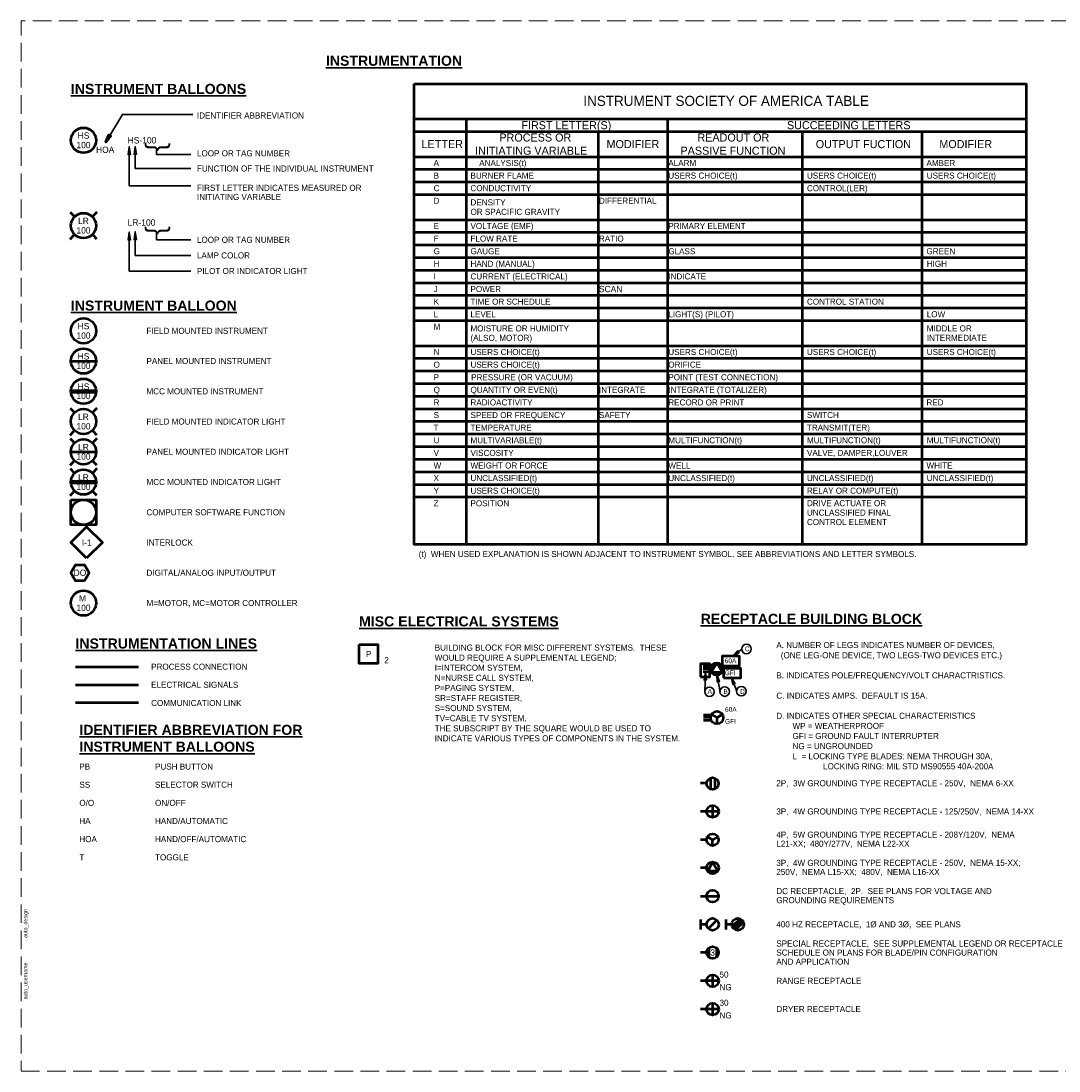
# Paper-space layout 'Layout1' of a CAD drawing. Header units: inches. Extents: x 1.3 to 32.4, y 0.7 to 21.2.
# Tile 1 of 2: x 1.3 to 21.5, y 0.8 to 21.2. Entities that reach past the tile are written whole.
import ezdxf
from ezdxf.enums import TextEntityAlignment as Align

# ---------------------------------------------------------------- set-up
doc = ezdxf.new("R2010")
doc.units = ezdxf.units.IN
doc.header["$MEASUREMENT"] = 0
doc.linetypes.add('DGN Style 3', pattern=[0.509674, 0.364053, -0.145621])
for name, color, linetype, lineweight in [('E-DIAG-GRPH', 73, 'Continuous', 50), ('E-DIAG-IDEN', 2, 'Continuous', 35), ('G-Anno-Text', 53, 'Continuous', 35)]:
    doc.layers.add(name, color=color, linetype=linetype, lineweight=lineweight)
doc.layers.add('G-Anno-Nplt', color=5, linetype='Continuous', lineweight=25, plot=False)
doc.styles.add('Style-Arial', font='ARIAL.TTF')
doc.styles.add('Style-WORKING', font='WORKING.shx')
doc.styles.add('Text', font='txt', dxfattribs={"height": 0.125})
doc.styles.add('Title', font='txt', dxfattribs={"height": 0.25})

# ---------------------------------------------------------------- blocks, each defined once
blk = doc.blocks.new('coeSheet')
at = {"layer": 'G-Anno-Nplt', "color": 7, "linetype": 'DGN Style 3', "lineweight": 18, "flags": 128}
blk.add_lwpolyline([(-0.2, 0), (30.875, 0), (30.875, 20.5), (-0.2, 20.5)], close=True, dxfattribs=at)
at = {"layer": 'G-Anno-Text', "color": 1, "linetype": 'Continuous', "lineweight": 25, "style": 'Style-WORKING'}
for tag, p in [('14_appr', (29.227, 18.65)), ('13_appr', (29.43, 18.65)), ('12_appr', (29.633, 18.65)), ('11_appr', (29.836, 18.65)), ('10_appr', (30.039, 18.65)), ('09_appr', (30.242, 18.65)), ('08_appr', (30.445, 18.65)), ('14_date', (29.227, 18.1)), ('13_date', (29.43, 18.1)), ('12_date', (29.633, 18.1)), ('11_date', (29.836, 18.1)), ('10_date', (30.039, 18.1)), ('09_date', (30.242, 18.1)), ('08_date', (30.445, 18.1)), ('14_mark', (29.227, 15.1)), ('13_mark', (29.43, 15.1)), ('12_mark', (29.633, 15.1)), ('11_mark', (29.836, 15.1)), ('10_mark', (30.039, 15.1)), ('09_mark', (30.242, 15.1)), ('08_mark', (30.445, 15.1)), ('07_appr', (29.227, 14.7)), ('06_appr', (29.43, 14.7)), ('05_appr', (29.633, 14.7)), ('04_appr', (29.836, 14.7)), ('03_appr', (30.039, 14.7)), ('02_appr', (30.242, 14.7)), ('01_appr', (30.445, 14.7)), ('07_date', (29.227, 14.15)), ('06_date', (29.43, 14.15)), ('05_date', (29.633, 14.15)), ('04_date', (29.836, 14.15)), ('03_date', (30.039, 14.15)), ('02_date', (30.242, 14.15)), ('01_date', (30.445, 14.15)), ('07_mark', (29.227, 11.15)), ('06_mark', (29.43, 11.15)), ('05_mark', (29.633, 11.15)), ('04_mark', (29.836, 11.15)), ('03_mark', (30.039, 11.15)), ('02_mark', (30.242, 11.15)), ('01_mark', (30.445, 11.15))]:
    blk.add_attdef(tag, text='', height=0.075, rotation=90, dxfattribs=at).set_placement(p, align=Align.MIDDLE_CENTER)
for tag, p in [('14_desc', (29.227, 15.35)), ('13_desc', (29.43, 15.35)), ('12_desc', (29.633, 15.35)), ('11_desc', (29.836, 15.35)), ('10_desc', (30.039, 15.35)), ('09_desc', (30.242, 15.35)), ('08_desc', (30.445, 15.35)), ('07_desc', (29.227, 11.4)), ('06_desc', (29.43, 11.4)), ('05_desc', (29.633, 11.4)), ('04_desc', (29.836, 11.4)), ('03_desc', (30.039, 11.4)), ('02_desc', (30.242, 11.4)), ('01_desc', (30.445, 11.4))]:
    blk.add_attdef(tag, text='', height=0.075, rotation=90, dxfattribs=at).set_placement(p, align=Align.MIDDLE_LEFT)
at = {"layer": 'G-Anno-Text', "color": 1, "linetype": 'Continuous', "lineweight": 25, "style": 'Style-WORKING', "flags": 2}
for tag, p in [('plot_sytime', (30.595, 9.575)), ('plot_scale', (30.595, 8.275)), ('plot_short_design', (30.27, 7.675)), ('plot_design', (-0.15, 2.6)), ('plot_username', (-0.15, 1.4))]:
    blk.add_attdef(tag, text='', height=0.075, rotation=90, dxfattribs=at).set_placement(p, align=Align.TOP_LEFT)
at = {"layer": 'G-Anno-Text', "color": 1, "linetype": 'Continuous', "lineweight": 25, "style": 'Style-WORKING'}
for tag, p in [('issue_date', (29.295, 9.275)), ('file_num', (30.27, 9.275)), ('checked_by', (29.62, 8.454)), ('submitted_by_name', (29.945, 7.675)), ('designed_by_name', (29.295, 7.675)), ('drawn_by', (29.62, 7.675)), ('sheet_size', (30.595, 7.675))]:
    blk.add_attdef(tag, text='', height=0.075, rotation=90, dxfattribs=at).set_placement(p, align=Align.TOP_LEFT)
at = {"layer": 'G-Anno-Text', "color": 6, "linetype": 'Continuous', "lineweight": 35, "style": 'Style-Arial'}
for tag, p in [('sheet_title_1', (30.1, 3.147)), ('sheet_title_2', (30.3, 3.147)), ('sheet_title_3', (30.5, 3.147))]:
    blk.add_attdef(tag, text='', height=0.12, rotation=90, dxfattribs=at).set_placement(p, align=Align.TOP_CENTER)
at = {"layer": 'G-Anno-Text', "linetype": 'Continuous', "lineweight": 50, "style": 'Style-Arial'}
blk.add_attdef('sheet_id', text='', height=0.25, rotation=0, dxfattribs=at).set_placement((29.938, 0.375), align=Align.MIDDLE_CENTER)

psp = doc.layouts.get("Layout1")

# ---------------------------------------------------------------- linework, layer by layer
at = {"layer": 'E-DIAG-GRPH'}
for p, q in [((8.946, 19.339), (20.892, 19.339)), ((9.964, 19.339), (9.964, 11.029)), ((13.89, 19.339), (13.89, 11.029)), ((8.946, 19.093), (20.892, 19.093)), ((12.537, 19.093), (12.537, 11.029)), ((16.519, 19.093), (16.519, 11.029)), ((18.856, 19.093), (18.856, 11.029)), ((8.946, 18.601), (20.892, 18.601)), ((8.946, 18.355), (20.892, 18.355)), ((8.946, 18.109), (20.892, 18.109)), ((8.946, 17.863), (20.892, 17.863)), ((2.232, 17.518), (2.305, 17.444)), ((2.232, 17.518), (2.305, 17.444)), ((2.756, 17.518), (2.683, 17.444)), ((8.946, 17.371), (20.892, 17.371)), ((2.232, 16.993), (2.305, 17.066)), ((2.756, 16.993), (2.683, 17.066)), ((8.946, 17.125), (20.892, 17.125)), ((8.946, 16.879), (20.892, 16.879)), ((8.946, 16.632), (20.892, 16.632)), ((8.946, 16.386), (20.892, 16.386)), ((8.946, 16.14), (20.892, 16.14)), ((8.946, 15.894), (20.892, 15.894)), ((8.946, 15.648), (20.892, 15.648)), ((8.946, 15.402), (20.892, 15.402)), ((8.946, 14.91), (20.892, 14.91)), ((2.248, 14.611), (2.74, 14.611)), ((8.946, 14.664), (20.892, 14.664)), ((8.946, 14.418), (20.892, 14.418)), ((8.946, 14.172), (20.892, 14.172)), ((2.241, 14.039), (2.733, 14.039)), ((2.241, 14.003), (2.733, 14.003)), ((8.946, 13.926), (20.892, 13.926)), ((2.232, 13.692), (2.305, 13.618)), ((2.232, 13.692), (2.305, 13.618)), ((2.756, 13.692), (2.683, 13.618)), ((8.946, 13.68), (20.892, 13.68)), ((8.946, 13.434), (20.892, 13.434)), ((2.232, 13.167), (2.305, 13.241)), ((2.756, 13.167), (2.683, 13.241)), ((8.946, 13.188), (20.892, 13.188)), ((2.232, 13.102), (2.305, 13.028)), ((2.232, 13.102), (2.305, 13.028)), ((2.756, 13.102), (2.683, 13.028)), ((8.946, 12.942), (20.892, 12.942)), ((2.248, 12.839), (2.74, 12.839)), ((2.232, 12.577), (2.305, 12.651)), ((2.232, 12.511), (2.305, 12.437)), ((2.232, 12.511), (2.305, 12.437)), ((2.756, 12.577), (2.683, 12.651)), ((2.756, 12.511), (2.683, 12.437)), ((8.946, 12.695), (20.892, 12.695)), ((8.946, 12.449), (20.892, 12.449)), ((2.241, 12.267), (2.733, 12.267)), ((2.241, 12.232), (2.733, 12.232)), ((8.946, 12.203), (20.892, 12.203)), ((2.232, 11.986), (2.305, 12.06)), ((2.756, 11.986), (2.683, 12.06)), ((8.946, 11.957), (20.892, 11.957)), ((2.376, 10.323), (2.364, 10.323)), ((2.338, 8.644), (3.569, 8.644)), ((14.741, 8.648), (14.591, 8.648)), ((14.731, 8.599), (14.591, 8.599)), ((14.591, 8.55), (14.741, 8.55)), ((2.338, 8.29), (3.569, 8.29)), ((3.569, 7.935), (2.338, 7.935)), ((14.746, 7.699), (14.597, 7.699)), ((14.736, 7.65), (14.597, 7.65)), ((14.597, 7.6), (14.746, 7.6)), ((14.753, 7.711), (14.859, 7.65)), ((14.859, 7.65), (14.966, 7.711)), ((14.859, 7.65), (14.859, 7.527)), ((14.657, 6.369), (14.54, 6.369)), ((14.73, 6.462), (14.73, 6.258)), ((14.817, 6.462), (14.817, 6.258)), ((14.89, 5.817), (14.54, 5.817)), ((14.774, 5.934), (14.774, 5.701)), ((14.657, 5.266), (14.54, 5.266)), ((14.673, 5.325), (14.774, 5.266)), ((14.875, 5.325), (14.774, 5.266)), ((14.774, 5.15), (14.774, 5.266)), ((14.656, 4.715), (14.54, 4.715)), ((14.54, 4.164), (14.89, 4.164)), ((14.856, 3.695), (14.691, 3.53)), ((15.309, 3.722), (15.157, 3.569)), ((15.348, 3.695), (15.183, 3.53)), ((14.656, 3.613), (14.54, 3.613)), ((15.148, 3.613), (15.032, 3.613)), ((15.375, 3.657), (15.222, 3.504)), ((14.657, 3.062), (14.54, 3.062)), ((14.89, 2.51), (14.54, 2.51)), ((14.774, 2.627), (14.774, 2.394)), ((14.774, 2.076), (14.774, 1.842)), ((14.89, 1.959), (14.54, 1.959))]:
    psp.add_line(p, q, dxfattribs=at)
at = {"layer": 'E-DIAG-GRPH', "flags": 128}
for points in [[(3.028, 19.007), (2.929, 18.887), (2.989, 19.03), (2.99, 19.024), (2.992, 19.015), (2.996, 19.009), (3, 19.005), (3.006, 19.003), (3.014, 19.003), (3.023, 19.005), (3.028, 19.007), (2.932, 18.891), (2.988, 19.025), (2.989, 19.02), (2.991, 19.01), (2.997, 19.004), (3.005, 19.001), (3.013, 19.001), (3.019, 19.003), (3.024, 19.004), (2.936, 18.898), (2.987, 19.019), (2.987, 19.013), (2.989, 19.009), (2.992, 19.004), (2.997, 19), (3.002, 18.997), (3.008, 18.997), (3.013, 19), (3.019, 19.001), (2.941, 18.906), (2.985, 19.011), (2.988, 19.003), (2.994, 18.998), (3.002, 18.995), (3.015, 18.998), (2.946, 18.915), (2.985, 19.004), (2.988, 19), (2.992, 18.994), (3, 18.992), (3.009, 18.995), (2.952, 18.923), (2.985, 18.999), (2.988, 18.994), (2.993, 18.99), (3.003, 18.991), (2.958, 18.933), (2.985, 18.994), (2.987, 18.99), (2.991, 18.987), (2.999, 18.988), (2.965, 18.945), (2.985, 18.989), (2.99, 18.985), (2.995, 18.986), (2.97, 18.955), (2.985, 18.985), (2.99, 18.983), (2.976, 18.964), (2.986, 18.983), (2.988, 18.983), (2.984, 18.977)], [(14.774, 4.825), (14.679, 4.661), (14.869, 4.661), (14.774, 4.825)], [(14.54, 3.71), (14.54, 3.613), (14.54, 3.515)], [(15.032, 3.71), (15.032, 3.613), (15.032, 3.515)]]:
    psp.add_lwpolyline(points, dxfattribs=at)
psp.add_lwpolyline([(2.514, 10.323), (2.336, 10.323), (2.248, 10.477), (2.336, 10.631), (2.514, 10.631), (2.603, 10.477)], close=True, dxfattribs=at)
for points in [[(14.699, 2.971), (14.699, 3.151, 0.471866), (14.699, 2.971)], [(14.699, 3.151, 0.471866), (14.699, 2.971), (14.699, 3.151), (14.699, 2.971)], [(14.848, 2.971, 0.473227), (14.848, 3.152), (14.848, 2.971)]]:
    psp.add_lwpolyline(points, format="xyb", dxfattribs=at)
at = {"layer": 'E-DIAG-GRPH'}
for centre, radius in [((2.494, 18.921), 0.246), ((2.494, 17.255), 0.246), ((2.494, 15.201), 0.246), ((2.494, 14.611), 0.246), ((2.494, 14.02), 0.246), ((2.494, 13.43), 0.246), ((2.494, 12.839), 0.246), ((2.494, 12.249), 0.246), ((2.494, 11.658), 0.246), ((2.494, 9.886), 0.246), ((14.854, 8.599), 0.123), ((14.854, 8.599), 0.0923), ((14.859, 7.65), 0.123), ((14.774, 6.36), 0.117), ((14.774, 5.818), 0.118), ((14.774, 5.266), 0.117), ((14.774, 4.715), 0.118), ((14.773, 4.164), 0.118), ((14.774, 3.613), 0.118), ((15.266, 3.613), 0.118), ((14.774, 3.061), 0.117), ((14.774, 2.51), 0.118), ((14.774, 1.959), 0.118)]:
    psp.add_circle(centre, radius, dxfattribs=at)
for points in [[(8.946, 20.022), (20.892, 20.022), (20.892, 11.029), (8.946, 11.029)], [(2.248, 11.904), (2.74, 11.904), (2.74, 11.412), (2.248, 11.412)], [(2.555, 10.76), (2.248, 11.068), (2.555, 11.375), (2.863, 11.068)], [(7.873, 9.076), (8.242, 9.076), (8.242, 8.707), (7.873, 8.707)], [(14.957, 8.661), (15.296, 8.661), (15.296, 8.846), (14.957, 8.846)], [(14.54, 8.445), (14.722, 8.445), (14.722, 8.702), (14.54, 8.702)], [(14.854, 8.722), (14.747, 8.537), (14.961, 8.537)], [(14.985, 8.425), (15.324, 8.425), (15.324, 8.609), (14.985, 8.609)]]:
    psp.add_3dface(points, dxfattribs=at)
at = {"layer": 'E-DIAG-IDEN'}
for p, q in [((15.341, 8.989), (15.159, 8.844)), ((14.624, 8.153), (14.634, 8.539)), ((14.921, 8.153), (14.858, 8.499)), ((15.243, 8.166), (15.136, 8.445))]:
    psp.add_line(p, q, dxfattribs=at)
at = {"layer": 'E-DIAG-IDEN', "flags": 128}
for points in [[(15.293, 8.923), (15.159, 8.844), (15.265, 8.958), (15.264, 8.952), (15.263, 8.942), (15.264, 8.935), (15.267, 8.93), (15.272, 8.926), (15.279, 8.923), (15.288, 8.923), (15.293, 8.923), (15.163, 8.847), (15.262, 8.953), (15.261, 8.948), (15.26, 8.938), (15.263, 8.93), (15.27, 8.924), (15.277, 8.922), (15.284, 8.921), (15.288, 8.921), (15.169, 8.852), (15.259, 8.947), (15.257, 8.942), (15.258, 8.938), (15.259, 8.932), (15.262, 8.926), (15.266, 8.922), (15.271, 8.92), (15.278, 8.921), (15.283, 8.92), (15.177, 8.858), (15.255, 8.941), (15.255, 8.933), (15.259, 8.926), (15.264, 8.92), (15.278, 8.919), (15.185, 8.864), (15.252, 8.934), (15.254, 8.93), (15.256, 8.923), (15.262, 8.918), (15.272, 8.917), (15.193, 8.87), (15.251, 8.93), (15.252, 8.924), (15.255, 8.919), (15.265, 8.915), (15.202, 8.877), (15.248, 8.925), (15.25, 8.921), (15.252, 8.917), (15.26, 8.915), (15.213, 8.886), (15.247, 8.92), (15.25, 8.915), (15.256, 8.914), (15.222, 8.893), (15.246, 8.917), (15.25, 8.913), (15.23, 8.9), (15.246, 8.914), (15.247, 8.913), (15.242, 8.909)], [(14.608, 8.386), (14.634, 8.539), (14.653, 8.385), (14.649, 8.39), (14.643, 8.397), (14.637, 8.4), (14.631, 8.401), (14.624, 8.4), (14.618, 8.397), (14.611, 8.39), (14.608, 8.386), (14.634, 8.535), (14.651, 8.39), (14.648, 8.395), (14.642, 8.402), (14.633, 8.404), (14.624, 8.403), (14.618, 8.399), (14.613, 8.394), (14.61, 8.391), (14.634, 8.527), (14.649, 8.397), (14.646, 8.401), (14.642, 8.404), (14.638, 8.406), (14.631, 8.408), (14.625, 8.407), (14.621, 8.405), (14.617, 8.399), (14.612, 8.396), (14.634, 8.517), (14.646, 8.404), (14.64, 8.409), (14.633, 8.411), (14.624, 8.41), (14.615, 8.401), (14.633, 8.507), (14.644, 8.41), (14.639, 8.412), (14.632, 8.415), (14.625, 8.413), (14.618, 8.406), (14.633, 8.497), (14.641, 8.414), (14.636, 8.417), (14.63, 8.418), (14.621, 8.413), (14.632, 8.485), (14.639, 8.419), (14.635, 8.421), (14.63, 8.422), (14.623, 8.417), (14.632, 8.472), (14.636, 8.423), (14.63, 8.425), (14.626, 8.42), (14.632, 8.46), (14.634, 8.427), (14.628, 8.426), (14.631, 8.449), (14.632, 8.428), (14.63, 8.427), (14.631, 8.435)], [(14.863, 8.343), (14.858, 8.499), (14.907, 8.351), (14.903, 8.356), (14.895, 8.361), (14.888, 8.363), (14.883, 8.363), (14.876, 8.361), (14.871, 8.356), (14.866, 8.348), (14.863, 8.343), (14.858, 8.494), (14.905, 8.356), (14.901, 8.36), (14.893, 8.366), (14.884, 8.366), (14.876, 8.363), (14.87, 8.358), (14.866, 8.352), (14.864, 8.348), (14.86, 8.486), (14.901, 8.362), (14.898, 8.366), (14.893, 8.368), (14.888, 8.369), (14.881, 8.369), (14.876, 8.368), (14.872, 8.364), (14.869, 8.358), (14.866, 8.354), (14.861, 8.477), (14.897, 8.369), (14.89, 8.372), (14.883, 8.372), (14.874, 8.37), (14.867, 8.359), (14.863, 8.466), (14.893, 8.374), (14.889, 8.375), (14.881, 8.377), (14.874, 8.373), (14.869, 8.365), (14.864, 8.457), (14.89, 8.377), (14.884, 8.379), (14.878, 8.379), (14.87, 8.372), (14.867, 8.445), (14.887, 8.382), (14.882, 8.383), (14.878, 8.383), (14.872, 8.377), (14.869, 8.432), (14.883, 8.385), (14.877, 8.386), (14.874, 8.381), (14.871, 8.421), (14.881, 8.388), (14.875, 8.386), (14.873, 8.409), (14.879, 8.389), (14.877, 8.388), (14.876, 8.395)], [(15.17, 8.294), (15.136, 8.445), (15.212, 8.31), (15.207, 8.313), (15.198, 8.317), (15.191, 8.318), (15.186, 8.317), (15.18, 8.313), (15.175, 8.307), (15.172, 8.299), (15.17, 8.294), (15.138, 8.441), (15.209, 8.314), (15.204, 8.317), (15.195, 8.321), (15.186, 8.32), (15.179, 8.315), (15.175, 8.309), (15.172, 8.303), (15.17, 8.299), (15.141, 8.434), (15.204, 8.319), (15.2, 8.322), (15.195, 8.323), (15.19, 8.324), (15.183, 8.323), (15.178, 8.32), (15.175, 8.316), (15.173, 8.309), (15.171, 8.304), (15.144, 8.425), (15.199, 8.325), (15.191, 8.327), (15.184, 8.326), (15.176, 8.322), (15.171, 8.31), (15.147, 8.415), (15.194, 8.33), (15.19, 8.329), (15.182, 8.33), (15.175, 8.325), (15.172, 8.316), (15.151, 8.406), (15.19, 8.332), (15.184, 8.332), (15.178, 8.332), (15.172, 8.323), (15.155, 8.395), (15.186, 8.336), (15.182, 8.336), (15.177, 8.335), (15.173, 8.328), (15.16, 8.382), (15.182, 8.339), (15.176, 8.338), (15.174, 8.332), (15.164, 8.371), (15.179, 8.341), (15.174, 8.338), (15.168, 8.36), (15.177, 8.342), (15.175, 8.34), (15.173, 8.347)]]:
    psp.add_lwpolyline(points, dxfattribs=at)
at = {"layer": 'E-DIAG-IDEN'}
for centre in [(15.433, 8.989), (14.711, 8.154), (15.009, 8.157), (15.334, 8.164)]:
    psp.add_circle(centre, 0.0923, dxfattribs=at)
at = {"layer": 'G-Anno-Text'}
for p, q in [((3.389, 18.794), (3.389, 18.034)), ((3.505, 18.799), (3.505, 18.37)), ((3.922, 18.766), (3.922, 18.644)), ((3.922, 18.644), (4.59, 18.644)), ((3.505, 18.37), (4.59, 18.37)), ((3.389, 18.034), (4.59, 18.034)), ((3.389, 17.128), (3.389, 16.369)), ((3.505, 17.134), (3.505, 16.673)), ((3.922, 17.143), (3.922, 16.978)), ((3.922, 16.978), (4.59, 16.978)), ((3.505, 16.673), (4.59, 16.673)), ((3.389, 16.369), (4.59, 16.369))]:
    psp.add_line(p, q, dxfattribs=at)
at = {"layer": 'G-Anno-Text', "flags": 128}
for points in [[(4.629, 19.427), (3.254, 19.427), (2.929, 18.887)], [(3.367, 18.64), (3.389, 18.794), (3.411, 18.64), (3.407, 18.645), (3.401, 18.652), (3.394, 18.655), (3.389, 18.656), (3.382, 18.655), (3.376, 18.651), (3.37, 18.644), (3.367, 18.64), (3.388, 18.789), (3.409, 18.645), (3.406, 18.65), (3.399, 18.657), (3.391, 18.659), (3.382, 18.657), (3.376, 18.653), (3.371, 18.648), (3.368, 18.645), (3.388, 18.781), (3.407, 18.652), (3.404, 18.656), (3.4, 18.659), (3.395, 18.661), (3.388, 18.662), (3.383, 18.662), (3.378, 18.659), (3.375, 18.653), (3.371, 18.65), (3.388, 18.772), (3.404, 18.659), (3.398, 18.664), (3.39, 18.665), (3.382, 18.665), (3.373, 18.655), (3.388, 18.761), (3.401, 18.665), (3.397, 18.667), (3.39, 18.67), (3.382, 18.668), (3.375, 18.66), (3.388, 18.751), (3.399, 18.669), (3.393, 18.671), (3.387, 18.673), (3.378, 18.667), (3.388, 18.74), (3.396, 18.674), (3.392, 18.676), (3.387, 18.676), (3.381, 18.671), (3.388, 18.726), (3.393, 18.678), (3.387, 18.679), (3.383, 18.675), (3.388, 18.715), (3.391, 18.681), (3.385, 18.68), (3.388, 18.703), (3.39, 18.682), (3.388, 18.682), (3.388, 18.689)], [(3.483, 18.646), (3.505, 18.799), (3.527, 18.646), (3.524, 18.651), (3.517, 18.657), (3.511, 18.661), (3.505, 18.661), (3.499, 18.66), (3.492, 18.657), (3.486, 18.65), (3.483, 18.646), (3.505, 18.795), (3.526, 18.651), (3.523, 18.655), (3.516, 18.662), (3.507, 18.665), (3.498, 18.663), (3.492, 18.659), (3.487, 18.654), (3.485, 18.65), (3.505, 18.787), (3.524, 18.657), (3.521, 18.662), (3.517, 18.664), (3.512, 18.667), (3.505, 18.668), (3.499, 18.667), (3.495, 18.665), (3.491, 18.659), (3.487, 18.655), (3.505, 18.777), (3.521, 18.664), (3.515, 18.669), (3.507, 18.671), (3.498, 18.67), (3.489, 18.66), (3.504, 18.767), (3.518, 18.671), (3.513, 18.672), (3.506, 18.675), (3.499, 18.673), (3.492, 18.666), (3.504, 18.757), (3.515, 18.674), (3.51, 18.677), (3.504, 18.678), (3.495, 18.672), (3.504, 18.745), (3.513, 18.679), (3.508, 18.681), (3.504, 18.682), (3.497, 18.677), (3.504, 18.732), (3.51, 18.683), (3.504, 18.685), (3.5, 18.68), (3.504, 18.72), (3.508, 18.687), (3.502, 18.686), (3.504, 18.709), (3.506, 18.688), (3.504, 18.687), (3.504, 18.694)], [(3.367, 16.974), (3.389, 17.128), (3.411, 16.974), (3.407, 16.979), (3.401, 16.986), (3.394, 16.989), (3.389, 16.99), (3.382, 16.989), (3.376, 16.985), (3.37, 16.979), (3.367, 16.974), (3.388, 17.123), (3.409, 16.979), (3.406, 16.984), (3.399, 16.991), (3.391, 16.993), (3.382, 16.992), (3.376, 16.988), (3.371, 16.982), (3.368, 16.979), (3.388, 17.115), (3.407, 16.986), (3.404, 16.99), (3.4, 16.993), (3.395, 16.995), (3.388, 16.997), (3.383, 16.996), (3.378, 16.993), (3.375, 16.988), (3.371, 16.984), (3.388, 17.106), (3.404, 16.993), (3.398, 16.998), (3.39, 17), (3.382, 16.999), (3.373, 16.989), (3.388, 17.095), (3.401, 17), (3.397, 17.001), (3.39, 17.004), (3.382, 17.002), (3.375, 16.994), (3.388, 17.086), (3.399, 17.003), (3.393, 17.006), (3.387, 17.007), (3.378, 17.001), (3.388, 17.074), (3.396, 17.008), (3.392, 17.01), (3.387, 17.01), (3.381, 17.006), (3.388, 17.06), (3.393, 17.012), (3.387, 17.014), (3.383, 17.009), (3.388, 17.049), (3.391, 17.015), (3.385, 17.015), (3.388, 17.037), (3.39, 17.017), (3.388, 17.016), (3.388, 17.023)], [(3.483, 16.98), (3.505, 17.134), (3.527, 16.98), (3.524, 16.985), (3.517, 16.992), (3.511, 16.995), (3.505, 16.996), (3.499, 16.995), (3.492, 16.991), (3.486, 16.984), (3.483, 16.98), (3.505, 17.129), (3.526, 16.985), (3.523, 16.989), (3.516, 16.996), (3.507, 16.999), (3.498, 16.997), (3.492, 16.993), (3.487, 16.988), (3.485, 16.985), (3.505, 17.121), (3.524, 16.991), (3.521, 16.996), (3.517, 16.998), (3.512, 17.001), (3.505, 17.002), (3.499, 17.002), (3.495, 16.999), (3.491, 16.993), (3.487, 16.99), (3.505, 17.111), (3.521, 16.999), (3.515, 17.004), (3.507, 17.005), (3.498, 17.004), (3.489, 16.995), (3.504, 17.101), (3.518, 17.005), (3.513, 17.006), (3.506, 17.009), (3.499, 17.008), (3.492, 17), (3.504, 17.091), (3.515, 17.009), (3.51, 17.011), (3.504, 17.012), (3.495, 17.007), (3.504, 17.08), (3.513, 17.014), (3.508, 17.015), (3.504, 17.016), (3.497, 17.011), (3.504, 17.066), (3.51, 17.018), (3.504, 17.019), (3.5, 17.015), (3.504, 17.055), (3.508, 17.021), (3.502, 17.02), (3.504, 17.043), (3.506, 17.022), (3.504, 17.022), (3.504, 17.029)]]:
    psp.add_lwpolyline(points, dxfattribs=at)

# ---------------------------------------------------------------- block references
at = {"layer": 'G-Anno-Nplt', "color": 7, "linetype": 'DGN Style 3', "lineweight": 18}
ref = psp.add_blockref('coeSheet', (1.475, 0.75), dxfattribs=at)
ref.add_attrib('plot_username', 'auto_username', dxfattribs={"layer": 'G-Anno-Text', "color": 1, "linetype": 'Continuous', "lineweight": 25, "height": 0.075, "rotation": 90, "style": 'Style-WORKING'}).set_placement((1.325, 2.15), align=Align.TOP_LEFT)
ref.add_attrib('plot_design', 'auto_design', dxfattribs={"layer": 'G-Anno-Text', "color": 1, "linetype": 'Continuous', "lineweight": 25, "height": 0.075, "rotation": 90, "style": 'Style-WORKING'}).set_placement((1.325, 3.35), align=Align.TOP_LEFT)

# ---------------------------------------------------------------- texts
at = {"layer": 'E-DIAG-IDEN'}
for s, height, style, p in [('INSTRUMENT SOCIETY OF AMERICA TABLE', 0.19685, 'Title', (12.25, 19.691)), ('FIRST LETTER(S)', 0.15748, 'Title', (11.041, 19.216)), ('SUCCEEDING LETTERS', 0.15748, 'Title', (16.225, 19.216)), ('HS-100', 0.124, 'Text', (3.355, 18.921)), ('A', 0.118, 'Text', (9.328, 18.478)), ('ANALYSIS(t)', 0.11811, 'Text', (10.218, 18.478)), ('ALARM', 0.1181, 'Text', (13.909, 18.478)), ('AMBER', 0.1181, 'Text', (18.947, 18.478)), ('B', 0.118, 'Text', (9.328, 18.232)), ('BURNER FLAME', 0.11811, 'Text', (10.048, 18.232)), ('USERS CHOICE(t)', 0.11811, 'Text', (13.909, 18.232)), ('USERS CHOICE(t)', 0.11811, 'Text', (16.615, 18.232)), ('USERS CHOICE(t)', 0.11811, 'Text', (18.953, 18.232)), ('C', 0.118, 'Text', (9.328, 17.986)), ('CONDUCTIVITY', 0.11811, 'Text', (10.048, 17.986)), ('CONTROL(LER)', 0.11811, 'Text', (16.615, 17.986)), ('D', 0.118, 'Text', (9.328, 17.74)), ('DENSITY', 0.1181, 'Text', (10.048, 17.709)), ('DIFFERENTIAL', 0.11811, 'Text', (12.555, 17.74)), ('OR SPACIFIC GRAVITY', 0.11811, 'Text', (10.048, 17.524)), ('E', 0.118, 'Text', (9.328, 17.248)), ('VOLTAGE (EMF)', 0.11811, 'Text', (10.048, 17.248)), ('PRIMARY ELEMENT', 0.11811, 'Text', (13.909, 17.248)), ('F', 0.118, 'Text', (9.328, 17.002)), ('FLOW RATE', 0.1181, 'Text', (10.048, 17.002)), ('RATIO', 0.1181, 'Text', (12.555, 17.002)), ('G', 0.118, 'Text', (9.328, 16.755)), ('GAUGE', 0.1181, 'Text', (10.048, 16.755)), ('GLASS', 0.1181, 'Text', (13.909, 16.755)), ('GREEN', 0.1181, 'Text', (18.947, 16.755)), ('H', 0.118, 'Text', (9.328, 16.509)), ('HAND (MANUAL)', 0.11811, 'Text', (10.048, 16.509)), ('HIGH', 0.1181, 'Text', (18.953, 16.509)), ('I', 0.118, 'Text', (9.328, 16.263)), ('CURRENT (ELECTRICAL)', 0.11811, 'Text', (10.048, 16.263)), ('INDICATE', 0.1181, 'Text', (13.909, 16.263)), ('J', 0.118, 'Text', (9.328, 16.017)), ('POWER', 0.1181, 'Text', (10.048, 16.017)), ('SCAN', 0.123, 'Title', (12.555, 16.017)), ('K', 0.118, 'Text', (9.328, 15.771)), ('TIME OR SCHEDULE', 0.11811, 'Text', (10.048, 15.771)), ('CONTROL STATION', 0.11811, 'Text', (16.615, 15.771)), ('L', 0.118, 'Text', (9.328, 15.525)), ('LEVEL', 0.1181, 'Text', (10.048, 15.525)), ('LIGHT(S) (PILOT)', 0.11811, 'Text', (13.909, 15.525)), ('LOW', 0.1181, 'Text', (18.953, 15.525)), ('M', 0.118, 'Text', (9.328, 15.279)), ('MOISTURE OR HUMIDITY', 0.11811, 'Text', (10.048, 15.248)), ('MIDDLE OR', 0.1181, 'Text', (18.953, 15.248)), ('(ALSO, MOTOR)', 0.11811, 'Text', (10.048, 15.064)), ('INTERMEDIATE', 0.11811, 'Text', (18.953, 15.064)), ('N', 0.118, 'Text', (9.328, 14.787)), ('USERS CHOICE(t)', 0.11811, 'Text', (10.048, 14.787)), ('USERS CHOICE(t)', 0.11811, 'Text', (13.909, 14.787)), ('USERS CHOICE(t)', 0.11811, 'Text', (16.615, 14.787)), ('USERS CHOICE(t)', 0.11811, 'Text', (18.953, 14.787)), ('O', 0.118, 'Text', (9.328, 14.541)), ('USERS CHOICE(t)', 0.11811, 'Text', (10.048, 14.541)), ('ORIFICE', 0.1181, 'Text', (13.909, 14.541)), ('P', 0.118, 'Text', (9.328, 14.295)), ('PRESSURE (OR VACUUM)', 0.11811, 'Text', (10.061, 14.295)), ('POINT (TEST CONNECTION)', 0.11811, 'Text', (13.909, 14.295)), ('Q', 0.118, 'Text', (9.328, 14.049)), ('QUANTITY OR EVEN(t)', 0.11811, 'Text', (10.048, 14.049)), ('INTEGRATE', 0.1181, 'Text', (12.555, 14.049)), ('INTEGRATE (TOTALIZER)', 0.11811, 'Text', (13.909, 14.049)), ('R', 0.118, 'Text', (9.328, 13.803)), ('RADIOACTIVITY', 0.11811, 'Text', (10.048, 13.803)), ('RECORD OR PRINT', 0.11811, 'Text', (13.909, 13.803)), ('RED', 0.1181, 'Text', (18.947, 13.803)), ('S', 0.118, 'Text', (9.328, 13.557)), ('SPEED OR FREQUENCY', 0.11811, 'Text', (10.048, 13.557)), ('SAFETY', 0.1181, 'Text', (12.555, 13.557)), ('SWITCH', 0.1181, 'Text', (16.615, 13.557)), ('T', 0.118, 'Text', (9.328, 13.311)), ('TEMPERATURE', 0.11811, 'Text', (10.048, 13.311)), ('TRANSMIT(TER)', 0.11811, 'Text', (16.615, 13.311)), ('U', 0.118, 'Text', (9.328, 13.065)), ('MULTIVARIABLE(t)', 0.11811, 'Text', (10.048, 13.065)), ('MULTIFUNCTION(t)', 0.11811, 'Text', (13.909, 13.065)), ('MULTIFUNCTION(t)', 0.11811, 'Text', (16.615, 13.065)), ('MULTIFUNCTION(t)', 0.11811, 'Text', (18.953, 13.065)), ('V', 0.118, 'Text', (9.328, 12.818)), ('VISCOSITY', 0.1181, 'Text', (10.048, 12.818)), ('VALVE, DAMPER,LOUVER', 0.11811, 'Text', (16.615, 12.818)), ('W', 0.118, 'Text', (9.328, 12.572)), ('WEIGHT OR FORCE', 0.11811, 'Text', (10.048, 12.572)), ('WELL', 0.1181, 'Text', (13.909, 12.572)), ('WHITE', 0.1181, 'Text', (18.947, 12.572)), ('X', 0.118, 'Text', (9.328, 12.326)), ('UNCLASSIFIED(t)', 0.11811, 'Text', (10.048, 12.326)), ('UNCLASSIFIED(t)', 0.11811, 'Text', (13.909, 12.326)), ('UNCLASSIFIED(t)', 0.11811, 'Text', (16.615, 12.326)), ('UNCLASSIFIED(t)', 0.11811, 'Text', (18.953, 12.326)), ('Y', 0.118, 'Text', (9.328, 12.08)), ('USERS CHOICE(t)', 0.11811, 'Text', (10.048, 12.08)), ('RELAY OR COMPUTE(t)', 0.11811, 'Text', (16.615, 12.08)), ('Z', 0.118, 'Text', (9.328, 11.834)), ('POSITION', 0.1181, 'Text', (10.048, 11.834)), ('DRIVE ACTUATE OR', 0.11811, 'Text', (16.615, 11.836)), ('UNCLASSIFIED FINAL', 0.11811, 'Text', (16.615, 11.652)), ('CONTROL ELEMENT', 0.11811, 'Text', (16.615, 11.467)), ('(t)  WHEN USED EXPLANATION IS SHOWN ADJACENT TO INSTRUMENT SYMBOL. SEE ABBREVIATIONS AND LETTER SYMBOLS.', 0.11811, 'Text', (9.037, 10.844)), ('50', 0.1181, 'Text', (14.909, 2.633)), ('NG', 0.1181, 'Text', (14.909, 2.387)), ('30', 0.1181, 'Text', (14.909, 2.082)), ('NG', 0.1181, 'Text', (14.909, 1.836))]:
    psp.add_text(s, height=height, dxfattribs=dict(at, style=style)).set_placement(p, align=Align.MIDDLE_LEFT)
at = {"layer": 'E-DIAG-IDEN', "style": 'Text'}
for s, p in [('HS', (2.495, 18.952)), ('100', (2.495, 18.767)), ('100', (2.495, 17.101)), ('LR', (2.494, 17.286)), ('100', (2.495, 15.048)), ('HS', (2.495, 15.232)), ('HS', (2.495, 14.642)), ('100', (2.495, 14.457)), ('HS', (2.495, 14.051)), ('100', (2.495, 13.867)), ('LR', (2.494, 13.461)), ('100', (2.495, 13.276)), ('LR', (2.494, 12.87)), ('100', (2.495, 12.685)), ('LR', (2.494, 12.279)), ('100', (2.495, 12.095)), ('100', (2.495, 9.733)), (' M ', (2.475, 9.917))]:
    psp.add_text(s, height=0.1227, dxfattribs=at).set_placement(p, align=Align.CENTER)
at = {"layer": 'E-DIAG-IDEN'}
for s, height, style, p in [('LETTER', 0.1575, 'Title', (9.497, 18.847)), ('PROCESS OR', 0.1575, 'Title', (11.313, 18.976)), ('MODIFIER', 0.1575, 'Title', (13.218, 18.847)), ('READOUT OR', 0.1575, 'Title', (15.178, 18.976)), ('OUTPUT FUCTION', 0.15748, 'Title', (17.716, 18.847)), ('MODIFIER', 0.1575, 'Title', (19.713, 18.847)), ('INITIATING VARIABLE', 0.15748, 'Title', (11.231, 18.718)), ('PASSIVE FUNCTION', 0.15748, 'Title', (15.17, 18.718)), ('I-1', 0.1227, 'Text', (2.557, 11.067)), ('DO', 0.1228, 'Text', (2.426, 10.477)), ('P', 0.118, 'Text', (8.058, 8.891)), ('3', 0.123, 'Text', (14.774, 3.062))]:
    psp.add_text(s, height=height, dxfattribs=dict(at, style=style)).set_placement(p, align=Align.MIDDLE_CENTER)
at = {"layer": 'E-DIAG-IDEN', "style": 'Text'}
for s, height, p in [('HOA', 0.1227, (2.74, 18.798)), ('LR-100', 0.124, (3.355, 17.378)), ('2', 0.118, (8.365, 8.83))]:
    psp.add_text(s, height=height, dxfattribs=at).set_placement(p, align=Align.TOP_LEFT)
for s, p in [('C', (15.402, 8.945)), ('60A', (15.01, 8.712)), ('GFI', (15.01, 8.478)), ('A', (14.677, 8.113)), ('B', (14.985, 8.113)), ('D', (15.31, 8.113)), ('60A', (15.016, 7.763)), ('GFI', (15.016, 7.529))]:
    psp.add_text(s, height=0.092, dxfattribs=at).set_placement(p)
at = {"layer": 'G-Anno-Text', "style": 'Text'}
for s, height, p in [('IDENTIFIER ABBREVIATION', 0.11811, (4.709, 19.405)), ('LOOP OR TAG NUMBER', 0.11811, (4.709, 18.667)), ('FUNCTION OF THE INDIVIDUAL INSTRUMENT', 0.11811, (4.709, 18.37)), ('LOOP OR TAG NUMBER', 0.11811, (4.709, 16.978)), ('LAMP COLOR', 0.1181, (4.709, 16.673)), ('PILOT OR INDICATOR LIGHT', 0.11811, (4.709, 16.369)), ('FIELD MOUNTED INSTRUMENT', 0.11811, (3.724, 15.201)), ('PANEL MOUNTED INSTRUMENT', 0.11811, (3.724, 14.611)), ('MCC MOUNTED INSTRUMENT', 0.11811, (3.724, 14.02)), ('FIELD MOUNTED INDICATOR LIGHT', 0.11811, (3.724, 13.43)), ('PANEL MOUNTED INDICATOR LIGHT', 0.11811, (3.724, 12.839)), ('MCC MOUNTED INDICATOR LIGHT', 0.11811, (3.724, 12.249)), ('COMPUTER SOFTWARE FUNCTION', 0.11811, (3.724, 11.658)), ('INTERLOCK', 0.1181, (3.724, 11.068)), ('DIGITAL/ANALOG INPUT/OUTPUT ', 0.11811, (3.724, 10.477)), ('M=MOTOR, MC=MOTOR CONTROLLER', 0.11811, (3.724, 9.886)), ('PROCESS CONNECTION', 0.11811, (3.815, 8.644)), ('ELECTRICAL SIGNALS', 0.11811, (3.815, 8.29)), ('COMMUNICATION LINK ', 0.11811, (3.815, 7.935)), ('PB', 0.1181, (2.414, 6.694)), ('PUSH BUTTON', 0.11811, (3.891, 6.694)), ('SS', 0.1181, (2.414, 6.34)), ('SELECTOR SWITCH', 0.11811, (3.891, 6.34)), ('2P,  3W GROUNDING TYPE RECEPTACLE - 250V,  NEMA 6-XX', 0.11811, (16.017, 6.369)), ('O/O', 0.1181, (2.414, 5.985)), ('ON/OFF', 0.1181, (3.891, 5.985)), ('3P,  4W GROUNDING TYPE RECEPTACLE - 125/250V,  NEMA 14-XX', 0.11811, (16.017, 5.817)), ('HA', 0.1181, (2.414, 5.631)), ('HAND/AUTOMATIC', 0.11811, (3.891, 5.631)), ('HOA', 0.1181, (2.414, 5.277)), ('HAND/OFF/AUTOMATIC', 0.11811, (3.891, 5.277)), ('T', 0.118, (2.414, 4.922)), ('TOGGLE', 0.1181, (3.891, 4.922)), ('400 HZ RECEPTACLE,  1%%c AND 3%%c,  SEE PLANS', 0.11811, (16.017, 3.613)), ('SPECIAL RECEPTACLE,  SEE SUPPLEMENTAL LEGEND OR RECEPTACLE', 0.11811, (16.017, 3.239)), ('SCHEDULE ON PLANS FOR BLADE/PIN CONFIGURATION', 0.11811, (16.017, 3.062)), ('AND APPLICATION', 0.11811, (16.017, 2.884)), ('RANGE RECEPTACLE', 0.11811, (16.017, 2.51)), ('DRYER RECEPTACLE', 0.11811, (16.017, 1.959))]:
    psp.add_text(s, height=height, dxfattribs=at).set_placement(p, align=Align.MIDDLE_LEFT)
for p in [(3.892, 18.705), (3.892, 17.076)]:
    psp.add_text('{', height=0.368, rotation=90, dxfattribs=at).set_placement(p, align=Align.MIDDLE_LEFT)
for s, p in [('FIRST LETTER INDICATES MEASURED OR', (4.709, 18.052)), ('INITIATING VARIABLE', (4.709, 17.875)), ('A. NUMBER OF LEGS INDICATES NUMBER OF DEVICES,', (16.017, 9.125)), ('  (ONE LEG-ONE DEVICE, TWO LEGS-TWO DEVICES ETC.)', (16.017, 8.927)), ('B. INDICATES POLE/FREQUENCY/VOLT CHARACTRISTICS.', (16.017, 8.533)), ('C. INDICATES AMPS.  DEFAULT IS 15A.', (16.017, 8.138)), ('D. INDICATES OTHER SPECIAL CHARACTERISTICS', (16.017, 7.744)), ('WP = WEATHERPROOF', (16.333, 7.547)), ('GFI = GROUND FAULT INTERRUPTER', (16.333, 7.35)), ('NG = UNGROUNDED', (16.333, 7.152)), ('L  = LOCKING TYPE BLADES: NEMA THROUGH 30A, ', (16.333, 6.955)), ('LOCKING RING: MIL STD MS90555 40A-200A', (16.929, 6.758)), ('4P,  5W GROUNDING TYPE RECEPTACLE - 208Y/120V,  NEMA', (16.017, 5.424)), ('L21-XX;  480Y/277V,  NEMA L22-XX', (16.017, 5.247)), ('3P,  4W GROUNDING TYPE RECEPTACLE - 250V,  NEMA 15-XX;', (16.017, 4.873)), ('250V,  NEMA L15-XX;  480V,  NEMA L16-XX', (16.017, 4.695)), ('DC RECEPTACLE,  2P.  SEE PLANS FOR VOLTAGE AND', (16.017, 4.321)), ('GROUNDING REQUIREMENTS', (16.017, 4.144))]:
    psp.add_text(s, height=0.11811, dxfattribs=at).set_placement(p, align=Align.TOP_LEFT)
at = {"layer": 'G-Anno-Text'}
for s, insert, char_height, width, attachment_point, style in [('\\fArial|b1|i0|c0|p39;\\LINSTRUMENTATION', (7.226, 20.573), 0.19685, 4.75975, 1, 'Title'), ('\\fArial|b1|i0|c0|p39;\\LINSTRUMENT BALLOONS', (2.248, 20.023), 0.19685, 4.75975, 1, 'Title'), ('\\fArial|b1|i0|c0|p39;\\LINSTRUMENT BALLOON', (2.248, 15.792), 0.19685, 4.75975, 1, 'Title'), ('\\fArial|b1|i0|c0|p39;\\LRECEPTACLE BUILDING BLOCK', (14.54, 9.676), 0.19685, 4.75975, 1, 'Title'), ('\\fArial|b1|i0|c0|p39;\\LMISC ELECTRICAL SYSTEMS', (7.873, 9.627), 0.19685, 4.75975, 1, 'Title'), ('\\fArial|b1|i0|c0|p39;\\LINSTRUMENTATION LINES', (2.338, 9.195), 0.19685, 3.59017, 1, 'Title'), ('BUILDING BLOCK FOR MISC DIFFERENT SYSTEMS.  THESE WOULD REQUIRE A SUPPLEMENTAL LEGEND;  \\PI=INTERCOM SYSTEM, \\PN=NURSE CALL SYSTEM,  \\PP=PAGING SYSTEM,   \\PSR=STAFF REGISTER, \\PS=SOUND SYSTEM,  \\PTV=CABLE TV SYSTEM.   \\PTHE SUBSCRIPT BY THE SQUARE WOULD BE USED TO INDICATE VARIOUS TYPES OF COMPONENTS IN THE SYSTEM.', (9.349, 9.076), 0.11811, 4.89402, 1, 'Text'), ('\\fArial|b1|i0|c0|p39;\\LIDENTIFIER ABBREVIATION FOR INSTRUMENT BALLOONS', (2.414, 7.245), 0.19685, 4.36723, 4, 'Title')]:
    psp.add_mtext(s, dxfattribs=dict(at, insert=insert, char_height=char_height, width=width, attachment_point=attachment_point, style=style))

doc.saveas('drawing.dxf')
